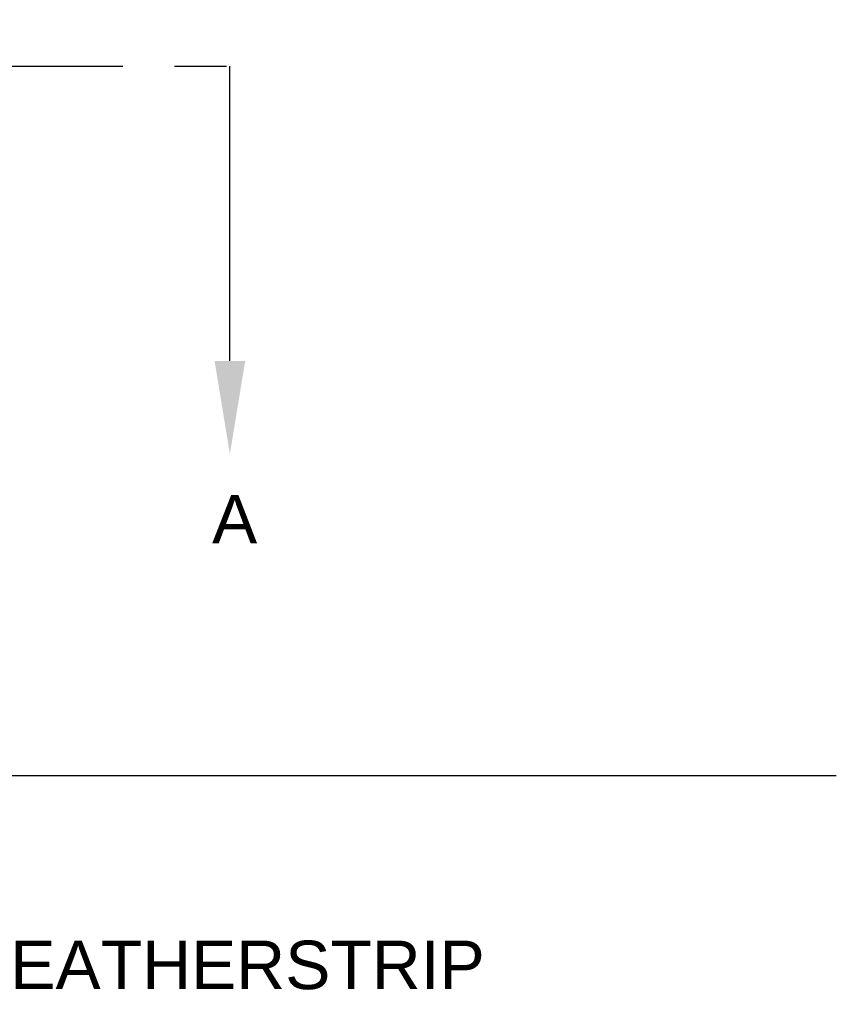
# Model space of a CAD drawing. Header units: inches. Extents: x 170 to 284, y 215 to 248.
# Tile 43 of 256: x 182.16 to 183.74, y 219.47 to 221.38. Entities that reach past the tile are written whole.
import ezdxf
from ezdxf import colors
from ezdxf.entities.mleader import LeaderData, LeaderLine
from ezdxf.math import Vec2, Vec3

# ---------------------------------------------------------------- set-up
doc = ezdxf.new("R2010")
doc.units = ezdxf.units.IN
doc.header["$LTSCALE"] = 0.25
doc.header["$MEASUREMENT"] = 0
doc.linetypes.add('CENTER', pattern=[2, 1.25, -0.25, 0.25, -0.25])
for name, color, linetype in [('ANNOTATIONS', 1, 'Continuous'), ('RH BENCH MOUNT', 7, 'Continuous'), ('SECTION CUTS', 6, 'CENTER')]:
    doc.layers.add(name, color=color, linetype=linetype)
doc.styles.add('ARIAL', font='arial.ttf', dxfattribs={"height": 0.09375})
doc.styles.get("Standard").update_dxf_attribs({"font": 'romans.shx'})

msp = doc.modelspace()

# ---------------------------------------------------------------- linework, layer by layer
at = {"layer": 'RH BENCH MOUNT'}
msp.add_line((183.73762, 219.91325), (176.00147, 219.91325), dxfattribs=at)
at = {"layer": 'SECTION CUTS'}
msp.add_line((177.14667, 221.28506), (182.56603, 221.28506), dxfattribs=at)

# ---------------------------------------------------------------- texts
at = {"layer": 'SECTION CUTS', "style": 'ARIAL'}
msp.add_text('A', height=0.09375, dxfattribs=at).set_placement((182.53155, 220.36263))

# ---------------------------------------------------------------- leaders
at = {"layer": 'ANNOTATIONS'}
ml = msp.add_multileader_mtext('Standard', dxfattribs=at)
ml.set_content('WEATHERSTRIP', color=256, style='ARIAL')
ml.set_leader_properties()
ml.build(insert=Vec2(0, 0))
ml.multileader.update_dxf_attribs({"dogleg_length": 0.36, "arrow_head_size": 0.09375})
ctx = ml.context
ctx.base_point, ctx.char_height, ctx.arrow_head_size, ctx.landing_gap_size, ctx.plane_origin = Vec3(181.92813, 219.54718), 0.09375, 0.09375, 0.09, Vec3(181.14309, 219.11395)
notes = []
notes.append((ctx, [(0, (1, 1, 0), (181.83017, 219.54718), (1, 0), 0.09796, [(0, [(181.446, 219.91325)], 0, [])])]))
ctx.mtext.insert, ctx.mtext.flow_direction = Vec3(182.01813, 219.59485), 5
at = {"layer": 'SECTION CUTS'}
ml = msp.add_multileader_mtext('Standard', dxfattribs=at)
ml.set_content('', color=256)
ml.set_leader_properties()
ml.build(insert=Vec2(0, 0))
ml.multileader.update_dxf_attribs({"dogleg_length": 0, "arrow_head_size": 0.18})
ctx = ml.context
ctx.base_point, ctx.char_height, ctx.arrow_head_size, ctx.landing_gap_size, ctx.plane_origin = Vec3(182.56603, 221.28506), 0.18, 0.18, 0, Vec3(182.56603, 220.53554)
notes.append((ctx, [(0, (1, 1, 0), (182.56603, 221.28506), (1, 0), 0, [(0, [(182.56603, 220.53554)], 0, [])])]))
ctx.mtext.insert, ctx.mtext.flow_direction = Vec3(182.56603, 221.37506), 5
for ctx, leaders in notes:
    for number, flags, end, landing, length, lines in leaders:
        leader = LeaderData()
        leader.index, (leader.has_last_leader_line, leader.has_dogleg_vector, leader.attachment_direction) = number, flags
        leader.last_leader_point, leader.dogleg_vector, leader.dogleg_length = Vec3(end), Vec3(landing), length
        for number, points, colour, breaks in lines:
            line = LeaderLine()
            line.index, line.vertices, line.color, line.breaks = number, Vec3.list(points), colors.encode_raw_color(colour), breaks
            leader.lines.append(line)
        ctx.leaders.append(leader)

doc.saveas('drawing.dxf')
